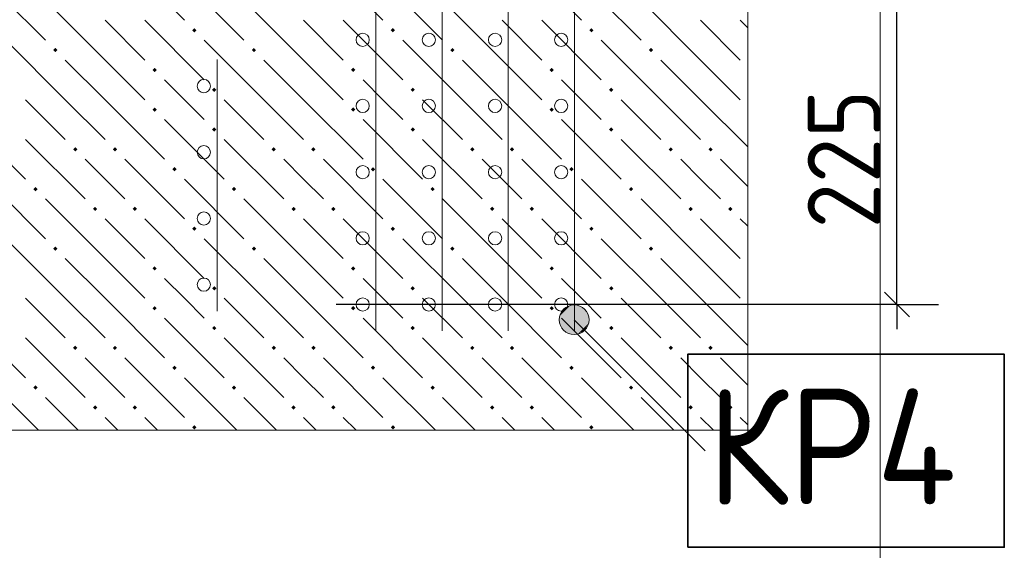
# Model space of a CAD drawing. Header units: millimetres. Extents: x 0 to 50400, y 0 to 35640.
# Tile 21 of 46: x 11002 to 14573, y 15882 to 17806. Entities that reach past the tile are written whole.
import ezdxf

# ---------------------------------------------------------------- set-up
doc = ezdxf.new("R2010")
doc.units = ezdxf.units.MM
for name, color, linetype, lineweight in [('Standard', 7, 'Continuous', 25), ('ЖБ Перекрытие верхний уровень', 7, 'Continuous', 35), ('Общий01', 7, 'Continuous', 13), ('Текст_ общее', 7, 'Continuous', 25)]:
    doc.layers.add(name, color=color, linetype=linetype, lineweight=lineweight)
doc.layers.add('Вспомогательная арматура', color=7, linetype='Continuous', lineweight=18, true_color=0x656565)
doc.layers.add('Поперечная арматура', color=7, linetype='Continuous', lineweight=18, true_color=0x5a2814)
doc.layers.add('Размерная выноска', color=7, linetype='Continuous')
doc.styles.add('ISOCPEUR', font='txt')

msp = doc.modelspace()

# ---------------------------------------------------------------- hatches: boundary and pattern name
at = {"layer": 'ЖБ Перекрытие верхний уровень', "linetype": 'Continuous', "lineweight": 18, "transparency": 33554687}
for points in [[(11627.9, 17768.3), (11635.7, 17776.1), (11643.5, 17768.3), (11635.7, 17760.5)], [(12347.9, 17768.3), (12355.7, 17776.1), (12363.5, 17768.3), (12355.7, 17760.5)], [(13067.9, 17768.3), (13075.7, 17776.1), (13083.5, 17768.3), (13075.7, 17760.5)], [(11123.9, 17696.3), (11131.7, 17704.1), (11139.5, 17696.3), (11131.7, 17688.5)], [(11843.9, 17696.3), (11851.7, 17704.1), (11859.5, 17696.3), (11851.7, 17688.5)], [(12563.9, 17696.3), (12571.7, 17704.1), (12579.5, 17696.3), (12571.7, 17688.5)], [(13283.9, 17696.3), (13291.7, 17704.1), (13299.5, 17696.3), (13291.7, 17688.5)], [(11483.9, 17624.3), (11491.7, 17632.1), (11499.5, 17624.3), (11491.7, 17616.5)], [(12203.9, 17624.3), (12211.7, 17632.1), (12219.5, 17624.3), (12211.7, 17616.5)], [(12923.9, 17624.3), (12931.7, 17632.1), (12939.5, 17624.3), (12931.7, 17616.5)], [(11699.9, 17552.3), (11707.7, 17560.1), (11715.5, 17552.3), (11707.7, 17544.5)], [(12419.9, 17552.3), (12427.7, 17560.1), (12435.5, 17552.3), (12427.7, 17544.5)], [(13139.9, 17552.3), (13147.7, 17560.1), (13155.5, 17552.3), (13147.7, 17544.5)], [(11483.9, 17480.3), (11491.7, 17488.1), (11499.5, 17480.3), (11491.7, 17472.5)], [(12203.9, 17480.3), (12211.7, 17488.1), (12219.5, 17480.3), (12211.7, 17472.5)], [(12923.9, 17480.3), (12931.7, 17488.1), (12939.5, 17480.3), (12931.7, 17472.5)], [(11699.9, 17408.3), (11707.7, 17416.1), (11715.5, 17408.3), (11707.7, 17400.5)], [(12419.9, 17408.3), (12427.7, 17416.1), (12435.5, 17408.3), (12427.7, 17400.5)], [(13139.9, 17408.3), (13147.7, 17416.1), (13155.5, 17408.3), (13147.7, 17400.5)], [(11195.9, 17336.3), (11203.7, 17344.1), (11211.5, 17336.3), (11203.7, 17328.5)], [(11339.9, 17336.3), (11347.7, 17344.1), (11355.5, 17336.3), (11347.7, 17328.5)], [(11915.9, 17336.3), (11923.7, 17344.1), (11931.5, 17336.3), (11923.7, 17328.5)], [(12059.9, 17336.3), (12067.7, 17344.1), (12075.5, 17336.3), (12067.7, 17328.5)], [(12635.9, 17336.3), (12643.7, 17344.1), (12651.5, 17336.3), (12643.7, 17328.5)], [(12779.9, 17336.3), (12787.7, 17344.1), (12795.5, 17336.3), (12787.7, 17328.5)], [(13355.9, 17336.3), (13363.7, 17344.1), (13371.5, 17336.3), (13363.7, 17328.5)], [(13499.9, 17336.3), (13507.7, 17344.1), (13515.5, 17336.3), (13507.7, 17328.5)], [(11555.9, 17264.3), (11563.7, 17272.1), (11571.5, 17264.3), (11563.7, 17256.5)], [(12275.9, 17264.3), (12283.7, 17272.1), (12291.5, 17264.3), (12283.7, 17256.5)], [(12995.9, 17264.3), (13003.7, 17272.1), (13011.5, 17264.3), (13003.7, 17256.5)], [(11051.9, 17192.3), (11059.7, 17200.1), (11067.5, 17192.3), (11059.7, 17184.5)], [(11771.9, 17192.3), (11779.7, 17200.1), (11787.5, 17192.3), (11779.7, 17184.5)], [(12491.9, 17192.3), (12499.7, 17200.1), (12507.5, 17192.3), (12499.7, 17184.5)], [(13211.9, 17192.3), (13219.7, 17200.1), (13227.5, 17192.3), (13219.7, 17184.5)], [(11267.9, 17120.3), (11275.7, 17128.1), (11283.5, 17120.3), (11275.7, 17112.5)], [(11411.9, 17120.3), (11419.7, 17128.1), (11427.5, 17120.3), (11419.7, 17112.5)], [(11987.9, 17120.3), (11995.7, 17128.1), (12003.5, 17120.3), (11995.7, 17112.5)], [(12131.9, 17120.3), (12139.7, 17128.1), (12147.5, 17120.3), (12139.7, 17112.5)], [(12707.9, 17120.3), (12715.7, 17128.1), (12723.5, 17120.3), (12715.7, 17112.5)], [(12851.9, 17120.3), (12859.7, 17128.1), (12867.5, 17120.3), (12859.7, 17112.5)], [(13427.9, 17120.3), (13435.7, 17128.1), (13443.5, 17120.3), (13435.7, 17112.5)], [(13571.9, 17120.3), (13579.7, 17128.1), (13587.5, 17120.3), (13579.7, 17112.5)], [(11627.9, 17048.3), (11635.7, 17056.1), (11643.5, 17048.3), (11635.7, 17040.5)], [(12347.9, 17048.3), (12355.7, 17056.1), (12363.5, 17048.3), (12355.7, 17040.5)], [(13067.9, 17048.3), (13075.7, 17056.1), (13083.5, 17048.3), (13075.7, 17040.5)], [(11123.9, 16976.3), (11131.7, 16984.1), (11139.5, 16976.3), (11131.7, 16968.5)], [(11843.9, 16976.3), (11851.7, 16984.1), (11859.5, 16976.3), (11851.7, 16968.5)], [(12563.9, 16976.3), (12571.7, 16984.1), (12579.5, 16976.3), (12571.7, 16968.5)], [(13283.9, 16976.3), (13291.7, 16984.1), (13299.5, 16976.3), (13291.7, 16968.5)], [(11483.9, 16904.3), (11491.7, 16912.1), (11499.5, 16904.3), (11491.7, 16896.5)], [(12203.9, 16904.3), (12211.7, 16912.1), (12219.5, 16904.3), (12211.7, 16896.5)], [(12923.9, 16904.3), (12931.7, 16912.1), (12939.5, 16904.3), (12931.7, 16896.5)], [(11699.9, 16832.3), (11707.7, 16840.1), (11715.5, 16832.3), (11707.7, 16824.5)], [(12419.9, 16832.3), (12427.7, 16840.1), (12435.5, 16832.3), (12427.7, 16824.5)], [(13139.9, 16832.3), (13147.7, 16840.1), (13155.5, 16832.3), (13147.7, 16824.5)], [(11483.9, 16760.3), (11491.7, 16768.1), (11499.5, 16760.3), (11491.7, 16752.5)], [(12203.9, 16760.3), (12211.7, 16768.1), (12219.5, 16760.3), (12211.7, 16752.5)], [(12923.9, 16760.3), (12931.7, 16768.1), (12939.5, 16760.3), (12931.7, 16752.5)], [(11699.9, 16688.3), (11707.7, 16696.1), (11715.5, 16688.3), (11707.7, 16680.5)], [(12419.9, 16688.3), (12427.7, 16696.1), (12435.5, 16688.3), (12427.7, 16680.5)], [(13139.9, 16688.3), (13147.7, 16696.1), (13155.5, 16688.3), (13147.7, 16680.5)], [(11195.9, 16616.3), (11203.7, 16624.1), (11211.5, 16616.3), (11203.7, 16608.5)], [(11339.9, 16616.3), (11347.7, 16624.1), (11355.5, 16616.3), (11347.7, 16608.5)], [(11915.9, 16616.3), (11923.7, 16624.1), (11931.5, 16616.3), (11923.7, 16608.5)], [(12059.9, 16616.3), (12067.7, 16624.1), (12075.5, 16616.3), (12067.7, 16608.5)], [(12635.9, 16616.3), (12643.7, 16624.1), (12651.5, 16616.3), (12643.7, 16608.5)], [(12779.9, 16616.3), (12787.7, 16624.1), (12795.5, 16616.3), (12787.7, 16608.5)], [(13355.9, 16616.3), (13363.7, 16624.1), (13371.5, 16616.3), (13363.7, 16608.5)], [(13499.9, 16616.3), (13507.7, 16624.1), (13515.5, 16616.3), (13507.7, 16608.5)], [(11555.9, 16544.3), (11563.7, 16552.1), (11571.5, 16544.3), (11563.7, 16536.5)], [(12275.9, 16544.3), (12283.7, 16552.1), (12291.5, 16544.3), (12283.7, 16536.5)], [(12995.9, 16544.3), (13003.7, 16552.1), (13011.5, 16544.3), (13003.7, 16536.5)], [(11051.9, 16472.3), (11059.7, 16480.1), (11067.5, 16472.3), (11059.7, 16464.5)], [(11771.9, 16472.3), (11779.7, 16480.1), (11787.5, 16472.3), (11779.7, 16464.5)], [(12491.9, 16472.3), (12499.7, 16480.1), (12507.5, 16472.3), (12499.7, 16464.5)], [(13211.9, 16472.3), (13219.7, 16480.1), (13227.5, 16472.3), (13219.7, 16464.5)], [(11267.9, 16400.3), (11275.7, 16408.1), (11283.5, 16400.3), (11275.7, 16392.5)], [(11411.9, 16400.3), (11419.7, 16408.1), (11427.5, 16400.3), (11419.7, 16392.5)], [(11987.9, 16400.3), (11995.7, 16408.1), (12003.5, 16400.3), (11995.7, 16392.5)], [(12131.9, 16400.3), (12139.7, 16408.1), (12147.5, 16400.3), (12139.7, 16392.5)], [(12707.9, 16400.3), (12715.7, 16408.1), (12723.5, 16400.3), (12715.7, 16392.5)], [(12851.9, 16400.3), (12859.7, 16408.1), (12867.5, 16400.3), (12859.7, 16392.5)], [(13427.9, 16400.3), (13435.7, 16408.1), (13443.5, 16400.3), (13435.7, 16392.5)], [(13571.9, 16400.3), (13579.7, 16408.1), (13587.5, 16400.3), (13579.7, 16392.5)], [(11627.9, 16328.3), (11635.7, 16336.1), (11643.5, 16328.3), (11635.7, 16320.5)], [(12347.9, 16328.3), (12355.7, 16336.1), (12363.5, 16328.3), (12355.7, 16320.5)], [(13067.9, 16328.3), (13075.7, 16336.1), (13083.5, 16328.3), (13075.7, 16320.5)]]:
    msp.add_hatch(color=7, dxfattribs=at).paths.add_polyline_path(points, flags=16)
at = {"layer": 'Общий01', "linetype": 'Continuous', "lineweight": 13, "transparency": 33554687}
for points in [[(12961.1, 16732.1), (12999.3, 16770.3), (12974.9, 16756.5)], [(12999.3, 16770.3), (12961.1, 16732.1), (12961.1, 16704.6)], [(12999.3, 16770.3), (12961.1, 16704.6), (13026.8, 16770.3)], [(13026.8, 16770.3), (12961.1, 16704.6), (12974.9, 16680.2)], [(13026.8, 16770.3), (12974.9, 16680.2), (13051.2, 16756.5)], [(13051.2, 16756.5), (12974.9, 16680.2), (12999.3, 16666.4)], [(13051.2, 16756.5), (12999.3, 16666.4), (13065, 16732.1)], [(13065, 16732.1), (12999.3, 16666.4), (13026.8, 16666.4)], [(13065, 16732.1), (13026.8, 16666.4), (13065, 16704.6)], [(13065, 16704.6), (13026.8, 16666.4), (13051.2, 16680.2)]]:
    msp.add_hatch(color=7, dxfattribs=at).paths.add_polyline_path(points)

# ---------------------------------------------------------------- linework, layer by layer
at = {"layer": 'Standard', "color": 7, "linetype": 'Continuous', "lineweight": 25, "transparency": 33554687}
msp.add_line((14229, 16728.7), (14139, 16818.7), dxfattribs=at)
at = {"layer": 'Standard', "color": 251, "linetype": 'Continuous', "lineweight": -3, "true_color": 0x656565, "transparency": 33554687}
for q in [(12150.3, 16773.7), (14034, 16773.7), (14334, 16773.7)]:
    msp.add_line((14184, 16773.7), q, dxfattribs=at)
at = {"layer": 'Standard', "color": 7, "linetype": 'Continuous', "lineweight": -3, "transparency": 33554687}
msp.add_line((14184, 16773.7), (14184, 16683.7), dxfattribs=at)
at = {"layer": 'Standard', "color": 254, "linetype": 'Continuous', "lineweight": 18, "true_color": 0xc4c4ff, "transparency": 33554687}
msp.add_lwpolyline([(4552.5, 15837.9), (14122.8, 15837.9), (14122.8, 21179), (4552.5, 21179), (4552.5, 15837.9)], dxfattribs=at)
at = {"layer": 'Standard', "color": 7, "linetype": 'Continuous', "lineweight": -3, "transparency": 33554687}
msp.add_lwpolyline([(14184, 16773.7), (14184, 16941.8), (14184, 16941.8), (14184, 17853.7)], dxfattribs=at)
at = {"layer": 'Вспомогательная арматура', "color": 251, "linetype": 'Continuous', "lineweight": 18, "true_color": 0x656565, "transparency": 33554687}
for p, q in [((12294.3, 20229.7), (12294.3, 16677.7)), ((12294.3, 20229.7), (12294.3, 16677.7)), ((12534.3, 20229.7), (12534.3, 16677.7)), ((12534.3, 20229.7), (12534.3, 16677.7)), ((12774.3, 20229.7), (12774.3, 16677.7)), ((12774.3, 20229.7), (12774.3, 16677.7)), ((13014.3, 20229.7), (13014.3, 16677.7)), ((13014.3, 20229.7), (13014.3, 16677.7)), ((11718.3, 17661.7), (11718.3, 16749.7)), ((11718.3, 17661.7), (11718.3, 16749.7))]:
    msp.add_line(p, q, dxfattribs=at)
at = {"layer": 'ЖБ Перекрытие верхний уровень', "color": 9, "linetype": 'Continuous', "lineweight": 18, "true_color": 0xc7c7c7, "transparency": 33554687}
for p, q in [((11383.7, 18020.3), (11599.7, 17804.3)), ((12103.7, 18020.3), (12319.7, 17804.3)), ((12823.7, 18020.3), (13039.7, 17804.3)), ((10879.7, 17948.3), (11095.7, 17732.3)), ((11599.7, 17948.3), (11815.7, 17732.3)), ((12319.7, 17948.3), (12535.7, 17732.3)), ((13039.7, 17948.3), (13255.7, 17732.3)), ((11311.7, 17660.3), (11095.7, 17876.3)), ((12031.7, 17660.3), (11815.7, 17876.3)), ((12751.7, 17660.3), (12535.7, 17876.3)), ((13471.7, 17660.3), (13255.7, 17876.3)), ((11311.7, 17804.3), (11455.7, 17660.3)), ((11455.7, 17804.3), (11671.7, 17588.3)), ((12031.7, 17804.3), (12175.7, 17660.3)), ((12175.7, 17804.3), (12391.7, 17588.3)), ((12751.7, 17804.3), (12895.7, 17660.3)), ((12895.7, 17804.3), (13111.7, 17588.3)), ((13471.7, 17804.3), (13615.7, 17660.3)), ((13615.7, 17804.3), (13642.8, 17777.2)), ((11167.7, 17516.3), (10951.7, 17732.3)), ((11887.7, 17516.3), (11671.7, 17732.3)), ((12607.7, 17516.3), (12391.7, 17732.3)), ((13327.7, 17516.3), (13111.7, 17732.3)), ((11167.7, 17660.3), (11311.7, 17516.3)), ((11311.7, 17660.3), (11455.7, 17516.3)), ((11887.7, 17660.3), (12031.7, 17516.3)), ((12031.7, 17660.3), (12175.7, 17516.3)), ((12607.7, 17660.3), (12751.7, 17516.3)), ((12751.7, 17660.3), (12895.7, 17516.3)), ((13327.7, 17660.3), (13471.7, 17516.3)), ((13471.7, 17660.3), (13615.7, 17516.3)), ((11599.7, 17516.3), (11527.7, 17588.3)), ((12319.7, 17516.3), (12247.7, 17588.3)), ((13039.7, 17516.3), (12967.7, 17588.3)), ((11023.7, 17516.3), (11167.7, 17372.3)), ((11167.7, 17516.3), (11311.7, 17372.3)), ((11311.7, 17516.3), (11527.7, 17300.3)), ((11671.7, 17444.3), (11599.7, 17516.3)), ((11743.7, 17516.3), (11887.7, 17372.3)), ((11887.7, 17516.3), (12031.7, 17372.3)), ((12031.7, 17516.3), (12247.7, 17300.3)), ((12391.7, 17444.3), (12319.7, 17516.3)), ((12463.7, 17516.3), (12607.7, 17372.3)), ((12607.7, 17516.3), (12751.7, 17372.3)), ((12751.7, 17516.3), (12967.7, 17300.3)), ((13111.7, 17444.3), (13039.7, 17516.3)), ((13183.7, 17516.3), (13327.7, 17372.3)), ((13327.7, 17516.3), (13471.7, 17372.3)), ((13471.7, 17516.3), (13642.8, 17345.2)), ((10807.7, 17444.3), (11023.7, 17228.3)), ((11527.7, 17444.3), (11743.7, 17228.3)), ((12247.7, 17444.3), (12463.7, 17228.3)), ((12967.7, 17444.3), (13183.7, 17228.3)), ((11023.7, 17372.3), (11239.7, 17156.3)), ((11743.7, 17372.3), (11959.7, 17156.3)), ((12463.7, 17372.3), (12679.7, 17156.3)), ((13183.7, 17372.3), (13399.7, 17156.3)), ((11311.7, 17228.3), (11239.7, 17300.3)), ((11383.7, 17300.3), (11599.7, 17084.3)), ((12031.7, 17228.3), (11959.7, 17300.3)), ((12103.7, 17300.3), (12319.7, 17084.3)), ((12751.7, 17228.3), (12679.7, 17300.3)), ((12823.7, 17300.3), (13039.7, 17084.3)), ((13471.7, 17228.3), (13399.7, 17300.3)), ((13543.7, 17300.3), (13642.8, 17201.2)), ((10879.7, 17228.3), (11095.7, 17012.3)), ((11383.7, 17156.3), (11311.7, 17228.3)), ((11599.7, 17228.3), (11815.7, 17012.3)), ((12103.7, 17156.3), (12031.7, 17228.3)), ((12319.7, 17228.3), (12535.7, 17012.3)), ((12823.7, 17156.3), (12751.7, 17228.3)), ((13039.7, 17228.3), (13255.7, 17012.3)), ((13543.7, 17156.3), (13471.7, 17228.3)), ((11311.7, 16940.3), (11095.7, 17156.3)), ((12031.7, 16940.3), (11815.7, 17156.3)), ((12751.7, 16940.3), (12535.7, 17156.3)), ((13471.7, 16940.3), (13255.7, 17156.3)), ((11311.7, 17084.3), (11455.7, 16940.3)), ((11455.7, 17084.3), (11671.7, 16868.3)), ((12031.7, 17084.3), (12175.7, 16940.3)), ((12175.7, 17084.3), (12391.7, 16868.3)), ((12751.7, 17084.3), (12895.7, 16940.3)), ((12895.7, 17084.3), (13111.7, 16868.3)), ((13471.7, 17084.3), (13615.7, 16940.3)), ((13615.7, 17084.3), (13642.8, 17057.2)), ((11167.7, 16796.3), (10951.7, 17012.3)), ((11887.7, 16796.3), (11671.7, 17012.3)), ((12607.7, 16796.3), (12391.7, 17012.3)), ((13327.7, 16796.3), (13111.7, 17012.3)), ((11167.7, 16940.3), (11311.7, 16796.3)), ((11311.7, 16940.3), (11455.7, 16796.3)), ((11887.7, 16940.3), (12031.7, 16796.3)), ((12031.7, 16940.3), (12175.7, 16796.3)), ((12607.7, 16940.3), (12751.7, 16796.3)), ((12751.7, 16940.3), (12895.7, 16796.3)), ((13327.7, 16940.3), (13471.7, 16796.3)), ((13471.7, 16940.3), (13615.7, 16796.3)), ((11599.7, 16796.3), (11527.7, 16868.3)), ((12319.7, 16796.3), (12247.7, 16868.3)), ((13039.7, 16796.3), (12967.7, 16868.3)), ((11023.7, 16796.3), (11167.7, 16652.3)), ((11167.7, 16796.3), (11311.7, 16652.3)), ((11311.7, 16796.3), (11527.7, 16580.3)), ((11671.7, 16724.3), (11599.7, 16796.3)), ((11743.7, 16796.3), (11887.7, 16652.3)), ((11887.7, 16796.3), (12031.7, 16652.3)), ((12031.7, 16796.3), (12247.7, 16580.3)), ((12391.7, 16724.3), (12319.7, 16796.3)), ((12463.7, 16796.3), (12607.7, 16652.3)), ((12607.7, 16796.3), (12751.7, 16652.3)), ((12751.7, 16796.3), (12967.7, 16580.3)), ((13111.7, 16724.3), (13039.7, 16796.3)), ((13183.7, 16796.3), (13327.7, 16652.3)), ((13327.7, 16796.3), (13471.7, 16652.3)), ((13471.7, 16796.3), (13642.8, 16625.2)), ((10807.7, 16724.3), (11023.7, 16508.3)), ((11527.7, 16724.3), (11743.7, 16508.3)), ((12247.7, 16724.3), (12463.7, 16508.3)), ((12967.7, 16724.3), (13183.7, 16508.3)), ((11023.7, 16652.3), (11239.7, 16436.3)), ((11743.7, 16652.3), (11959.7, 16436.3)), ((12463.7, 16652.3), (12679.7, 16436.3)), ((13183.7, 16652.3), (13399.7, 16436.3)), ((11311.7, 16508.3), (11239.7, 16580.3)), ((11383.7, 16580.3), (11599.7, 16364.3)), ((12031.7, 16508.3), (11959.7, 16580.3)), ((12103.7, 16580.3), (12319.7, 16364.3)), ((12751.7, 16508.3), (12679.7, 16580.3)), ((12823.7, 16580.3), (13039.7, 16364.3)), ((13471.7, 16508.3), (13399.7, 16580.3)), ((13543.7, 16580.3), (13642.8, 16481.2)), ((10879.7, 16508.3), (11070.2, 16317.9)), ((11383.7, 16436.3), (11311.7, 16508.3)), ((11599.7, 16508.3), (11790.2, 16317.9)), ((12103.7, 16436.3), (12031.7, 16508.3)), ((12319.7, 16508.3), (12510.2, 16317.9)), ((12823.7, 16436.3), (12751.7, 16508.3)), ((13039.7, 16508.3), (13230.2, 16317.9)), ((13543.7, 16436.3), (13471.7, 16508.3)), ((11214.1, 16317.9), (11095.7, 16436.3)), ((11934.1, 16317.9), (11815.7, 16436.3)), ((12654.1, 16317.9), (12535.7, 16436.3)), ((13374.1, 16317.9), (13255.7, 16436.3)), ((11311.7, 16364.3), (11358.1, 16317.9)), ((11455.7, 16364.3), (11502.2, 16317.9)), ((12031.7, 16364.3), (12078.1, 16317.9)), ((12175.7, 16364.3), (12222.2, 16317.9)), ((12751.7, 16364.3), (12798.1, 16317.9)), ((12895.7, 16364.3), (12942.2, 16317.9)), ((13471.7, 16364.3), (13518.1, 16317.9)), ((13615.7, 16364.3), (13642.8, 16337.2))]:
    msp.add_line(p, q, dxfattribs=at)
at = {"layer": 'Общий01', "color": 7, "linetype": 'Continuous', "lineweight": 13, "transparency": 33554687}
for p, q in [((12974.9, 16756.5), (12974.9, 16756.5)), ((13051.2, 16756.5), (13051.2, 16756.5)), ((13013.1, 16718.4), (13488.2, 16243.2)), ((12974.9, 16680.2), (12974.9, 16680.2)), ((13051.2, 16680.2), (13051.2, 16680.2))]:
    msp.add_line(p, q, dxfattribs=at)
msp.add_circle((13013.1, 16718.4), 54, dxfattribs=at)
at = {"layer": 'Поперечная арматура', "color": 19, "linetype": 'Continuous', "lineweight": 18, "true_color": 0x5a2814, "transparency": 33554687}
for centre in [(12246.3, 17733.7), (12486.3, 17733.7), (12726.3, 17733.7), (12966.3, 17733.7), (11670.3, 17565.7), (12246.3, 17493.7), (12486.3, 17493.7), (12726.3, 17493.7), (12966.3, 17493.7), (11670.3, 17325.7), (12246.3, 17253.7), (12486.3, 17253.7), (12726.3, 17253.7), (12966.3, 17253.7), (11670.3, 17085.7), (12246.3, 17013.7), (12486.3, 17013.7), (12726.3, 17013.7), (12966.3, 17013.7), (11670.3, 16845.7), (12246.3, 16773.7), (12486.3, 16773.7), (12726.3, 16773.7), (12966.3, 16773.7)]:
    msp.add_circle(centre, 24, dxfattribs=at)
at = {"layer": 'Размерная выноска', "color": 7, "linetype": 'Continuous', "lineweight": 13, "transparency": 33554687}
for p, q in [((13642.8, 16269.9), (13642.8, 20747)), ((13690.8, 16317.9), (6630.3, 16317.9))]:
    msp.add_line(p, q, dxfattribs=at)
at = {"layer": 'Текст_ общее', "color": 7, "linetype": 'Continuous', "lineweight": 35, "transparency": 33554687}
msp.add_lwpolyline([(13425.2, 15893.2), (14573.2, 15893.2), (14573.2, 16593.2), (13425.2, 16593.2), (13425.2, 15893.2)], dxfattribs=at)

# ---------------------------------------------------------------- texts
at = {"layer": 'Standard', "color": 7, "linetype": 'Continuous', "lineweight": 25, "transparency": 33554687, "insert": (14124, 17049.7), "char_height": 264, "width": 674.386, "attachment_point": 7, "rotation": 90, "style": 'ISOCPEUR'}
msp.add_mtext('\\W0.91;225', dxfattribs=at)
at = {"layer": 'Текст_ общее', "color": 7, "linetype": 'Continuous', "lineweight": 35, "transparency": 33554687, "insert": (13495.2, 16047.2), "char_height": 420, "width": 1201.291, "attachment_point": 7, "style": 'ISOCPEUR'}
msp.add_mtext('\\W0.92;КР4', dxfattribs=at)

doc.saveas('drawing.dxf')
